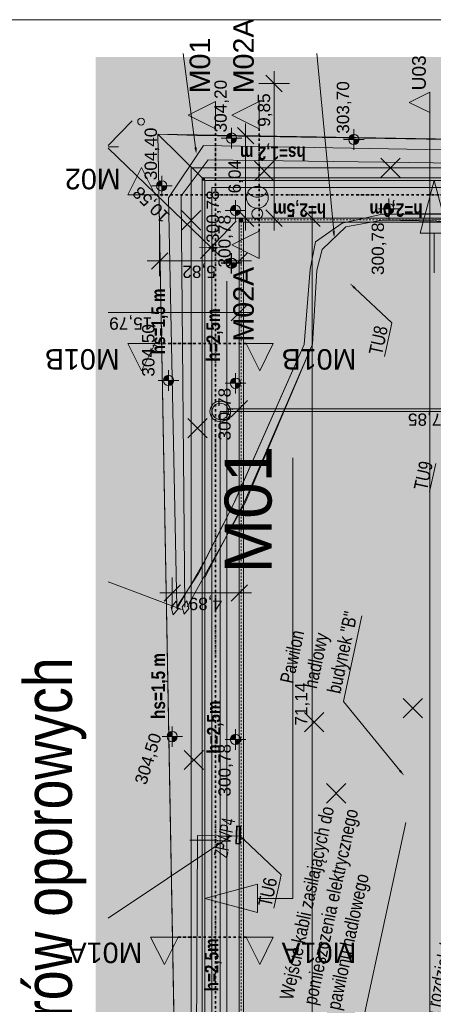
# Model space of a CAD drawing. Extents: x 250 to 10950, y 49 to 2920.
# Tile 19 of 23: x 9902 to 10332, y 1894 to 2920. Entities that reach past the tile are written whole.
import ezdxf
from ezdxf.xclip import XClip

# ---------------------------------------------------------------- set-up
doc = ezdxf.new("R2010")
doc.units = 0
doc.header["$MEASUREMENT"] = 0
doc.header["$XCLIPFRAME"] = 0
for name, pattern in [('Kropki i Kreski', [72, 36, -18, 0, -18]), ('Przerywana', [48, 24, -24]), ('zzzxref_260316$0$DASHED', [190500, 127000, -63500]), ('zzzxref_260316$0$pzt_11-06-2015 (2)$0$j-CENTER', [2000000.0, 1250000.0, -250000, 250000, -250000])]:
    doc.linetypes.add(name, pattern=pattern)
for name, color, linetype in [('-16._--- NOWE PZT_11_0', 7, 'Continuous'), ('-16._--- NOWE PZT_11_01FORMA - PZT - Inne obiekty', 7, 'Continuous'), ('-16._--- NOWE PZT_11_FORMA - Arch 01 - PZT 0 ZAKRES OPRACOWANIA', 7, 'Continuous'), ('-16._--- NOWE PZT_11_FORMA - Arch 01 - PZT 1 Strefy', 7, 'Continuous'), ('-16._--- NOWE PZT_11_FORMA - Arch 01 - PZT 2 Budynki', 7, 'Continuous'), ('-16._--- NOWE PZT_11_FORMA - Arch 01 - PZT 2 Inne obiekty', 7, 'Continuous'), ('-16._--- NOWE PZT_11_FORMA - Arch 01 - PZT-3 Ukształtowanie terenu', 7, 'Continuous'), ('-16._--- NOWE PZT_11_FORMA - Arch 01 - PZT-3 Zagospodarowanie', 7, 'Continuous'), ('-16._--- NOWE PZT_11_FORMA - Arch 01 - PZT-5 Opisy ogólne', 7, 'Continuous'), ('-16._--- NOWE PZT_11_FORMA - Arch 01 - PZT-5 Opisy ogólne - Opisy szczegółowe', 7, 'Continuous'), ('-16._--- NOWE PZT_11_FORMA - Arch 01 - PZT-6 Uzbrojenie - Oświeltlenia', 7, 'Continuous'), ('-16._--- NOWE PZT_11_SEL_atrybut_bloku1', 7, 'Continuous'), ('-16._--- NOWE PZT_11_SEL_do_likwidacji', 7, 'Continuous'), ('-16._--- NOWE PZT_11_SEL_mufy_kablowe', 7, 'Continuous'), ('-16._--- NOWE PZT_11_SEL_opis_odnosnik', 7, 'Continuous'), ('-16._--- NOWE PZT_11_SEL_sieci_kable_nN', 7, 'Continuous'), ('-16._--- NOWE PZT_11_SEL_sieci_kable_SN', 7, 'Continuous'), ('-16._--- NOWE PZT_11_SEL_zlacze_nN', 7, 'Continuous'), ('-16._--- NOWE PZT_11_zzzxref_260316$0$_Tt_DO_LIKWIDACJI', 7, 'Continuous'), ('-16._--- NOWE PZT_11_zzzxref_260316$0$_TT_KAN_D_II etap', 7, 'Continuous'), ('-16._--- NOWE PZT_11_zzzxref_260316$0$_TT_WODA_PRZYLACZE_II etap', 7, 'Continuous'), ('-2._Model schemat_10_0', 7, 'Continuous'), ('-2._Model schemat_10_01FORMA - PZT - Inne obiekty', 7, 'Continuous'), ('-2._Model schemat_10_09FORMA  - nawierzchnie MODEL', 7, 'Continuous'), ('-2._Model schemat_10_FORMA - Arch 01 - PZT-3 Ukształtowanie terenu', 7, 'Continuous'), ('-4._PZT_12_01FORMA - PZT - Znaczniki ukryta', 7, 'Continuous'), ('FORMA - Arch 01 - 820-G Rysunki Obrazki', 7, 'Continuous')]:
    doc.layers.add(name, color=color, linetype=linetype)
doc.styles.add('STYL_AUTOMATYCZNY_10', font='arial.ttf')
doc.styles.add('STYL_AUTOMATYCZNY_12', font='arial.ttf', dxfattribs={"width": 0.8})
doc.styles.add('STYL_AUTOMATYCZNY_2', font='arial.ttf')
doc.styles.add('STYL_AUTOMATYCZNY_7', font='arial.ttf', dxfattribs={"width": 0.8})
doc.styles.add('STYL_AUTOMATYCZNY_9', font='arial.ttf', dxfattribs={"width": 0.6})
doc.linetypes.add('likwidacja1', pattern='A,0,[3,U09 PZT - mury oporowe - widoki1.Shx,S=20000,R=0,X=0,Y=0],-20000,0', length=20000)
doc.linetypes.add('SEL_eN', pattern='A,0,[2,U09 PZT - mury oporowe - widoki1.Shx,S=793.650794,R=0,X=0,Y=0],-100000,0', length=100000)
doc.linetypes.add('SEL_eNN', pattern='A,0,[7,U09 PZT - mury oporowe - widoki1.Shx,S=793.650794,R=0,X=0,Y=0],-100000,0', length=100000)
doc.linetypes.add('SEL_knN', pattern='A,0,[6,U09 PZT - mury oporowe - widoki1.Shx,S=793.650794,R=0,X=0,Y=0],-100000,0', length=100000)
doc.linetypes.add('SEL_SN', pattern='A,0,[4,U09 PZT - mury oporowe - widoki1.Shx,S=793.650794,R=0,X=0,Y=0],-100000,0', length=100000)

# ---------------------------------------------------------------- blocks, each defined once
blk = doc.blocks.new('Rysunek_1_11', base_point=(-3505022.7, 4142748.1))
at = {"layer": '-16._--- NOWE PZT_11_FORMA - Arch 01 - PZT 1 Strefy', "linetype": 'Continuous', "lineweight": 0, "true_color": 0x577933}
blk.add_hatch(color=77, dxfattribs=at).paths.add_polyline_path([(10046, 2800.7), (10065, 1743.9), (10067.8, 1592.7), (10138.2, 1590.5), (10135.8, 1505.1), (10069.4, 1506.9), (10070.1, 1463.9), (10303, 1404.5), (10923.4, 1404.5), (10923.4, 1513), (10222.6, 1513), (10222.6, 1671.9), (10102, 1671.9), (10102, 2745.3), (10923.4, 2745.3), (10923.4, 2786)])
at = {"layer": '-16._--- NOWE PZT_11_FORMA - Arch 01 - PZT 1 Strefy', "linetype": 'Continuous', "lineweight": 0, "true_color": 0x606060}
blk.add_hatch(color=251, dxfattribs=at).paths.add_polyline_path([(10102, 1671.9), (10222.6, 1671.9), (10222.6, 1513), (10923.4, 1513), (10923.4, 1541.5), (10251, 1541.5), (10251, 1700.3), (10130.5, 1700.3), (10130.5, 2602.6), (10130.5, 2627.9), (10130.5, 2713.3), (10248, 2713.3), (10527, 2713.3), (10527, 2745.3), (10218.1, 2745.3), (10102, 2745.3)])
at = {"layer": '-16._--- NOWE PZT_11_FORMA - Arch 01 - PZT 1 Strefy', "linetype": 'Continuous', "lineweight": 0, "true_color": 0xf0e6d9}
blk.add_hatch(color=254, dxfattribs=at).paths.add_polyline_path([(10130.5, 2713.3), (10130.5, 1700.3), (10251, 1700.3), (10251, 1541.5), (10923.4, 1541.5), (10923.4, 1898.9), (10527, 1898.9), (10527, 2627.9), (10386.8, 2627.9), (10386.8, 2713.3)])
at = {"layer": '-16._--- NOWE PZT_11_FORMA - Arch 01 - PZT 2 Budynki', "linetype": 'Continuous', "lineweight": 0, "true_color": 0x000000}
for points in [[(10208.9, 2732.2), (10216, 2719.9), (10223.1, 2732.2)], [(10236.9, 2732.2), (10244, 2719.9), (10251.2, 2732.2)], [(10264.7, 2732.2), (10271.8, 2719.9), (10278.9, 2732.2)], [(10294.4, 2732.2), (10301.6, 2719.9), (10308.7, 2732.2)], [(10134.8, 2709), (10134.8, 2713.3), (10130.5, 2713.3)], [(10134.8, 2709), (10130.5, 2713.3), (10130.5, 2709)], [(10134.8, 1704.6), (10134.8, 2709), (10130.5, 2709), (10130.5, 1704.6)], [(10134.8, 2709), (10246.6, 2709), (10246.6, 2713.3), (10134.8, 2713.3)], [(10246.6, 2709), (10527, 2709), (10527, 2713.3), (10246.6, 2713.3)], [(10112.7, 2647.7), (10125, 2654.9), (10112.7, 2662)], [(10112.7, 2392.4), (10125, 2399.6), (10112.7, 2406.7)], [(10112.7, 2221.9), (10125, 2229.1), (10112.7, 2236.2)]]:
    blk.add_hatch(color=18, dxfattribs=at).paths.add_polyline_path(points)
at = {"layer": '-16._--- NOWE PZT_11_FORMA - Arch 01 - PZT 2 Inne obiekty', "linetype": 'Continuous', "lineweight": 18}
for points in [[(10094.9, 2752.4), (10094.9, 2755.2), (10092.1, 2755.2)], [(10092.1, 2752.4), (10094.9, 2752.4), (10092.1, 2755.2)], [(10092.1, 2752.4), (10092.1, 1664.7), (10094.9, 1664.7), (10094.9, 2752.4)], [(10094.9, 2752.4), (10548.2, 2752.4), (10548.2, 2755.2), (10094.9, 2755.2)]]:
    blk.add_hatch(color=211, dxfattribs=at).paths.add_polyline_path(points)
at = {"layer": '-16._--- NOWE PZT_11_FORMA - Arch 01 - PZT-3 Ukształtowanie terenu', "linetype": 'Continuous', "lineweight": 18}
for points in [[(10122.5, 2796.7), (10122.5, 2802), (10120.4, 2801.6), (10118.7, 2800.5), (10117.5, 2798.7), (10117.1, 2796.7)], [(10249.8, 2795.3), (10249.8, 2800.7), (10247.7, 2800.2), (10246, 2799.1), (10244.8, 2797.4), (10244.4, 2795.3)], [(10122.5, 2796.7), (10122.5, 2791.4), (10124.5, 2791.8), (10126.2, 2792.9), (10127.4, 2794.7), (10127.8, 2796.7)], [(10249.8, 2795.3), (10249.8, 2790), (10251.8, 2790.4), (10253.6, 2791.5), (10254.7, 2793.3), (10255.1, 2795.3)], [(10049.9, 2746.9), (10049.9, 2752.2), (10047.9, 2751.8), (10046.2, 2750.6), (10045, 2748.9), (10044.6, 2746.9)], [(10049.9, 2746.9), (10049.9, 2741.5), (10052, 2741.9), (10053.7, 2743.1), (10054.9, 2744.8), (10055.3, 2746.9)], [(10286.1, 2723), (10286.1, 2728.3), (10284.1, 2727.9), (10282.3, 2726.8), (10281.2, 2725), (10280.8, 2723)], [(10126.6, 2721.4), (10126.6, 2726.7), (10124.5, 2726.3), (10122.8, 2725.2), (10121.6, 2723.4), (10121.2, 2721.4)], [(10126.6, 2721.4), (10126.6, 2716), (10128.6, 2716.5), (10130.3, 2717.6), (10131.5, 2719.3), (10131.9, 2721.4)], [(10286.1, 2723), (10286.1, 2717.6), (10288.2, 2718), (10289.9, 2719.2), (10291, 2720.9), (10291.5, 2723)], [(10057, 2544.3), (10057, 2549.6), (10055, 2549.2), (10053.2, 2548.1), (10052.1, 2546.3), (10051.7, 2544.3)], [(10057, 2544.3), (10057, 2538.9), (10059, 2539.3), (10060.8, 2540.5), (10061.9, 2542.2), (10062.3, 2544.3)], [(10126.6, 2541.3), (10126.6, 2546.7), (10124.5, 2546.3), (10122.8, 2545.1), (10121.6, 2543.4), (10121.2, 2541.3)], [(10126.6, 2541.3), (10126.6, 2536), (10128.6, 2536.4), (10130.3, 2537.6), (10131.5, 2539.3), (10131.9, 2541.3)], [(10060.8, 2173.3), (10060.8, 2178.7), (10058.8, 2178.3), (10057.1, 2177.1), (10055.9, 2175.4), (10055.5, 2173.3)], [(10126.6, 2170.4), (10126.6, 2175.7), (10124.5, 2175.3), (10122.8, 2174.2), (10121.6, 2172.4), (10121.2, 2170.4)], [(10060.8, 2173.3), (10060.8, 2168), (10062.9, 2168.4), (10064.6, 2169.6), (10065.8, 2171.3), (10066.2, 2173.3)], [(10126.6, 2170.4), (10126.6, 2165.1), (10128.6, 2165.5), (10130.3, 2166.6), (10131.5, 2168.4), (10131.9, 2170.4)]]:
    blk.add_hatch(color=226, dxfattribs=at).paths.add_polyline_path(points)
at = {"layer": '-16._--- NOWE PZT_11_FORMA - Arch 01 - PZT-6 Uzbrojenie - Oświeltlenia', "linetype": 'Continuous', "lineweight": 0, "true_color": 0x000000}
blk.add_hatch(color=18, dxfattribs=at).paths.add_polyline_path([(10159.2, 2740.7, 0.57735), (10139.5, 2740.7, 0.57735)])
at = {"layer": '-16._--- NOWE PZT_11_SEL_mufy_kablowe', "linetype": 'Continuous', "lineweight": 18, "ltscale": 0.07119}
for points in [[(10066.9, 2306.5), (10064.9, 2314.2), (10059.9, 2307.9), (10061.9, 2300.2)], [(10078.1, 2306.9), (10076.1, 2314.6), (10071.1, 2308.4), (10073.1, 2300.7)]]:
    blk.add_hatch(color=12, dxfattribs=at).paths.add_polyline_path(points)
at = {"layer": '-16._--- NOWE PZT_11_SEL_opis_odnosnik', "linetype": 'Continuous', "lineweight": 0, "ltscale": 0.07119, "true_color": 0x000000}
for points in [[(10086.2, 2787.1), (10083.9, 2786.8), (10086, 2779.9)], [(10230, 2699.9), (10227.6, 2699.6), (10229.4, 2692.7)], [(10250, 2639.6), (10251.6, 2641.3), (10245.7, 2645.3)], [(10250, 2639.6), (10251.6, 2641.3), (10245.7, 2645.3)], [(10065.7, 2308.7), (10064.9, 2306.5), (10072, 2305.1)], [(10298.5, 2138.8), (10296.7, 2137.3), (10302.1, 2132.5)], [(10298.5, 2138.8), (10296.7, 2137.3), (10302.1, 2132.5)], [(10117, 2067.9), (10118.3, 2066), (10123.6, 2070.9)], [(10134.9, 2064.9), (10136.5, 2066.6), (10130.5, 2070.6)], [(10134.9, 2064.9), (10136.5, 2066.6), (10130.5, 2070.6)]]:
    blk.add_hatch(color=18, dxfattribs=at).paths.add_polyline_path(points)
at = {"layer": '-16._--- NOWE PZT_11_SEL_zlacze_nN', "linetype": 'Continuous', "lineweight": 18, "ltscale": 0.07119}
blk.add_hatch(color=1, dxfattribs=at).paths.add_polyline_path([(10131.6, 2061.3), (10132.3, 2080.1), (10127.8, 2080.3), (10127, 2061.5)])
at = {"layer": '-16._--- NOWE PZT_11_zzzxref_260316$0$_Tt_DO_LIKWIDACJI', "linetype": 'Continuous', "lineweight": 0, "true_color": 0x000000}
blk.add_hatch(color=18, dxfattribs=at).paths.add_polyline_path([(10328.8, 2844.6), (10307.4, 2833.9), (10328.8, 2823.2)])
at = {"layer": '-16._--- NOWE PZT_11_0', "color": 45, "linetype": 'Continuous', "lineweight": 18, "ltscale": 0.07119}
for p, q in [((10175.3, 2845), (10158.2, 2862.1)), ((10145.6, 2790.7), (10128.6, 2807.8)), ((10004.9, 2787.7), (9994, 2787.5)), ((10128.6, 2721.8), (10145.6, 2704.7)), ((10158.2, 2721.8), (10175.3, 2704.7)), ((10214.8, 2704.7), (10197.7, 2721.8)), ((10056.2, 2677.3), (10039.1, 2660.2)), ((10089.2, 2682.7), (10113.4, 2683.1)), ((10122, 2660.2), (10139.1, 2677.3)), ((10122, 2606.3), (10139.1, 2623.4)), ((10139.1, 2523.3), (10122, 2506.2)), ((10069.5, 2331.4), (10052.4, 2314.3)), ((10122, 2314.3), (10139.1, 2331.4))]:
    blk.add_line(p, q, dxfattribs=at)
at = {"layer": '-16._--- NOWE PZT_11_0', "color": 85, "linetype": 'Continuous', "lineweight": 18, "ltscale": 0.07119}
for p, q in [((10166.8, 2853.6), (10166.8, 2866.4)), ((10182.8, 2853.6), (10150.8, 2853.6)), ((10166.8, 2713.3), (10166.8, 2853.6)), ((9994, 2788.8), (10019, 2814.7)), ((10137.1, 2799.2), (10137.1, 2812)), ((10153.1, 2799.2), (10121.1, 2799.2)), ((10137.1, 2713.3), (10137.1, 2799.2)), ((9994, 2786.3), (10101.3, 2682.9)), ((10206.3, 2713.3), (10206.3, 2726.1)), ((10090.2, 2671.4), (10127.5, 2710.2)), ((10153.1, 2713.3), (10121.1, 2713.3)), ((10130.5, 2709), (10130.5, 2498.8)), ((10130.5, 2709), (10130.5, 2652.7)), ((10523, 2713.3), (10134.8, 2713.3)), ((10137.1, 2700.4), (10137.1, 2713.3)), ((10182.8, 2713.3), (10150.8, 2713.3)), ((10166.8, 2700.4), (10166.8, 2713.3)), ((10522.8, 2713.3), (10190.2, 2713.3)), ((10206.3, 1700.3), (10206.3, 2713.3)), ((10047.6, 2704.7), (10047.6, 2652.7)), ((10101.3, 2682.9), (10110.5, 2674)), ((10047.6, 2668.7), (10034.8, 2668.7)), ((10130.5, 2668.7), (10047.6, 2668.7)), ((10143.3, 2668.7), (10130.5, 2668.7)), ((10130.5, 2630.9), (10130.5, 2598.8)), ((10130.5, 2614.9), (9994, 2614.9)), ((10143.3, 2614.9), (10130.5, 2614.9)), ((10130.5, 2514.8), (10117.7, 2514.8)), ((10527, 2514.8), (10130.5, 2514.8)), ((10060.9, 2338.9), (10060.9, 2306.9)), ((10130.5, 2338.9), (10130.5, 2306.9)), ((10060.9, 2322.9), (10048.1, 2322.9)), ((10130.5, 2322.9), (10060.9, 2322.9)), ((10143.3, 2322.9), (10130.5, 2322.9))]:
    blk.add_line(p, q, dxfattribs=at)
at = {"layer": '-16._--- NOWE PZT_11_01FORMA - PZT - Inne obiekty', "color": 221, "linetype": 'likwidacja1', "lineweight": 18, "ltscale": 0.07119}
for p, q in [((10210, 2688.7), (10237.5, 2708.2)), ((10237.5, 2708.2), (10279.1, 2717.3)), ((10241.5, 2704.2), (10279.1, 2711.2)), ((10279.1, 2717.3), (10456.3, 2715.8)), ((10279.1, 2711.2), (10458.8, 2708)), ((10216.8, 2680.6), (10241.5, 2704.2)), ((10204.2, 2660.1), (10210, 2688.7)), ((10211.1, 2659), (10216.8, 2680.6)), ((10198, 2581.7), (10204.2, 2660.1)), ((10206.7, 2581.9), (10211.1, 2659)), ((10125.7, 2417.6), (10198, 2581.7)), ((10136.1, 2417.7), (10206.7, 2581.9)), ((10088.2, 2343.3), (10125.7, 2417.6)), ((10094.9, 2338.9), (10136.1, 2417.7)), ((10065.6, 2308.5), (10088.2, 2343.3))]:
    blk.add_line(p, q, dxfattribs=at)
at = {"layer": '-16._--- NOWE PZT_11_FORMA - Arch 01 - PZT 0 ZAKRES OPRACOWANIA', "color": 233, "linetype": 'zzzxref_260316$0$DASHED', "lineweight": 18, "ltscale": 0.07119}
for p, q in [((10923.4, 2785.9), (10046, 2800.7)), ((10046, 2800.7), (10065, 1743.9))]:
    blk.add_line(p, q, dxfattribs=at)
at = {"layer": '-16._--- NOWE PZT_11_FORMA - Arch 01 - PZT 2 Budynki', "color": 244, "linetype": 'Continuous', "lineweight": 18, "ltscale": 0.07119, "flags": 128}
for points in [[(10130.5, 2713.3), (10134.8, 2713.3)], [(10130.5, 2713.3), (10130.5, 1704.6)], [(10246.6, 2713.3), (10134.8, 2713.3)], [(10134.8, 1704.6), (10134.8, 2709)], [(10134.8, 2709), (10246.6, 2709)], [(10527, 2713.3), (10246.6, 2713.3)], [(10246.6, 2709), (10382.5, 2709)]]:
    blk.add_lwpolyline(points, dxfattribs=at)
at = {"layer": '-16._--- NOWE PZT_11_FORMA - Arch 01 - PZT 2 Inne obiekty', "color": 211, "linetype": 'Continuous', "lineweight": 18, "ltscale": 0.07119, "flags": 128}
for points in [[(10092.1, 2755.2), (10094.9, 2755.2)], [(10092.1, 2755.2), (10092.1, 1661.9)], [(10548.2, 2755.2), (10094.9, 2755.2)], [(10094.9, 1664.7), (10094.9, 2752.4)], [(10094.9, 2752.4), (10548.2, 2752.4)]]:
    blk.add_lwpolyline(points, dxfattribs=at)
at = {"layer": '-16._--- NOWE PZT_11_FORMA - Arch 01 - PZT-3 Ukształtowanie terenu', "color": 226, "linetype": 'Continuous', "lineweight": 18, "ltscale": 0.07119}
for p, q in [((10122.5, 2786), (10122.5, 2807.4)), ((10249.8, 2784.6), (10249.8, 2806)), ((10133.1, 2796.7), (10111.8, 2796.7)), ((10260.5, 2795.3), (10239.1, 2795.3)), ((10049.9, 2736.2), (10049.9, 2757.5)), ((10060.6, 2746.9), (10039.3, 2746.9)), ((10126.6, 2710.7), (10126.6, 2732.1)), ((10286.1, 2712.3), (10286.1, 2733.7)), ((10137.3, 2721.4), (10115.9, 2721.4)), ((10296.8, 2723), (10275.4, 2723)), ((10057, 2533.6), (10057, 2555)), ((10067.7, 2544.3), (10046.3, 2544.3)), ((10126.6, 2530.7), (10126.6, 2552)), ((10137.3, 2541.3), (10115.9, 2541.3)), ((10060.8, 2162.7), (10060.8, 2184)), ((10126.6, 2159.7), (10126.6, 2181.1)), ((10071.5, 2173.3), (10050.2, 2173.3)), ((10137.3, 2170.4), (10115.9, 2170.4))]:
    blk.add_line(p, q, dxfattribs=at)
for centre in [(10122.5, 2796.7), (10249.8, 2795.3), (10049.9, 2746.9), (10286.1, 2723), (10126.6, 2721.4), (10057, 2544.3), (10126.6, 2541.3), (10060.8, 2173.3), (10126.6, 2170.4)]:
    blk.add_circle(centre, 5.34, dxfattribs=at)
at = {"layer": '-16._--- NOWE PZT_11_FORMA - Arch 01 - PZT-3 Zagospodarowanie', "color": 247, "linetype": 'SEL_eN', "lineweight": 18, "ltscale": 0.07119}
for p, q in [((10146.3, 2752.3), (10166.5, 2772.5)), ((10146.3, 2772.5), (10166.5, 2752.3)), ((10277.8, 2755.6), (10298, 2775.7)), ((10277.8, 2775.7), (10298, 2755.6)), ((10070.4, 2700.9), (10090.5, 2721.1)), ((10070.4, 2721.1), (10090.5, 2700.9)), ((10077.1, 2484.4), (10097.3, 2504.5)), ((10077.1, 2504.5), (10097.3, 2484.4)), ((10301.1, 2192.9), (10321.2, 2213)), ((10301.1, 2213), (10321.2, 2192.9)), ((10198.5, 2178.2), (10218.6, 2198.3)), ((10198.5, 2198.3), (10218.6, 2178.2)), ((10073.4, 2138.9), (10093.5, 2159)), ((10073.4, 2159), (10093.5, 2138.9)), ((10221.3, 2104.1), (10241.4, 2124.3)), ((10221.3, 2124.3), (10241.4, 2104.1))]:
    blk.add_line(p, q, dxfattribs=at)
at = {"layer": '-16._--- NOWE PZT_11_FORMA - Arch 01 - PZT-3 Zagospodarowanie', "color": 244, "linetype": 'Continuous', "lineweight": 18, "ltscale": 0.07119}
for p, q in [((10102, 1671.9), (10102, 2745.3)), ((10102, 2745.3), (10527, 2745.3)), ((10107.3, 2065.4), (10079.2, 2065.4))]:
    blk.add_line(p, q, dxfattribs=at)
at = {"layer": '-16._--- NOWE PZT_11_FORMA - Arch 01 - PZT-3 Zagospodarowanie', "color": 203, "linetype": 'zzzxref_260316$0$pzt_11-06-2015 (2)$0$j-CENTER', "lineweight": 18, "ltscale": 0.07119}
blk.add_line((10117.5, 1686.1), (10117.5, 2647.5), dxfattribs=at)
at = {"layer": '-16._--- NOWE PZT_11_FORMA - Arch 01 - PZT-3 Zagospodarowanie', "color": 245, "linetype": 'SEL_eNN', "lineweight": 18, "ltscale": 0.07119, "flags": 128}
blk.add_lwpolyline([(10923.4, 1493.1), (10202.3, 1493.1), (10202.3, 1647.4), (10080.4, 1647.4), (10080.4, 2765.7), (10739.7, 2765.7)], dxfattribs=at)
at = {"layer": '-16._--- NOWE PZT_11_FORMA - Arch 01 - PZT-6 Uzbrojenie - Oświeltlenia', "color": 7, "linetype": 'Continuous', "lineweight": 18, "ltscale": 0.07119}
for centre, radius in [((10149.3, 2735), 11.4), ((10149.3, 2717.9), 5.7)]:
    blk.add_circle(centre, radius, dxfattribs=at)
blk.add_arc((10149.3, 2746.4), 11.4, 210, 330, dxfattribs=at)
at = {"layer": '-16._--- NOWE PZT_11_SEL_do_likwidacji', "color": 1, "linetype": 'likwidacja1', "lineweight": 18, "ltscale": 0.07119, "flags": 128}
for points in [[(10867.5, 2725.8), (10279.1, 2717.3), (10237.5, 2708.2), (10210, 2688.7), (10204.2, 2660.1), (10198, 2581.7), (10124.2, 2414.6), (10094.9, 2356.6), (10066, 2306.9)], [(10872.1, 2715), (10279.1, 2711.2), (10241.5, 2704.2), (10216.8, 2680.6), (10211.1, 2659), (10206.7, 2581.9), (10137, 2417.4), (10076.2, 2308.3)]]:
    blk.add_lwpolyline(points, dxfattribs=at)
at = {"layer": '-16._--- NOWE PZT_11_SEL_do_likwidacji', "color": 1, "linetype": 'likwidacja1', "lineweight": 18, "ltscale": 0.07119}
blk.add_circle((10028.5, 2813.8), 3.56, dxfattribs=at)
at = {"layer": '-16._--- NOWE PZT_11_SEL_mufy_kablowe', "color": 12, "linetype": 'Continuous', "lineweight": 18, "ltscale": 0.07119}
for p, q in [((10059.9, 2307.9), (10064.9, 2314.2)), ((10061.9, 2300.2), (10059.9, 2307.9)), ((10064.9, 2314.2), (10066.9, 2306.5)), ((10071.1, 2308.4), (10076.1, 2314.6)), ((10073.1, 2300.7), (10071.1, 2308.4)), ((10076.1, 2314.6), (10078.1, 2306.9)), ((10066.9, 2306.5), (10061.9, 2300.2)), ((10078.1, 2306.9), (10073.1, 2300.7))]:
    blk.add_line(p, q, dxfattribs=at)
at = {"layer": '-16._--- NOWE PZT_11_SEL_opis_odnosnik', "color": 7, "linetype": 'Continuous', "lineweight": 18, "ltscale": 0.07119}
for p, q in [((10085, 2786.9), (10072.3, 2884.9)), ((10228.8, 2699.8), (10211.4, 2884.9)), ((10250.8, 2640.5), (10289.2, 2604.2)), ((10250.8, 2640.5), (10289.2, 2604.2)), ((10281.7, 2569.3), (10288.1, 2598.9)), ((10289.2, 2604.2), (10288.2, 2599.2)), ((10328.5, 2428.3), (10334.9, 2457.9)), ((10065.3, 2307.6), (9994, 2334.5)), ((10240, 2215), (10258.1, 2299)), ((10238.9, 2210), (10240, 2215)), ((10297.6, 2138), (10238.9, 2210)), ((10297.6, 2138), (10238.9, 2210)), ((10260.1, 1881), (10303.7, 2083.7)), ((10117.7, 2066.9), (9994, 1984.3)), ((10135.7, 2065.7), (10174.1, 2029.5)), ((10135.7, 2065.7), (10174.1, 2029.5)), ((10166.6, 1994.6), (10173, 2024.1)), ((10174.1, 2029.5), (10173, 2024.5))]:
    blk.add_line(p, q, dxfattribs=at)
at = {"layer": '-16._--- NOWE PZT_11_SEL_sieci_kable_nN', "color": 1, "linetype": 'SEL_eN', "lineweight": 18, "ltscale": 0.07119, "flags": 128}
blk.add_lwpolyline([(10140.1, 1514.6), (10142.8, 1651.6), (10085.2, 1649.7), (10087, 2070.4), (10131.5, 2069.7)], dxfattribs=at)
at = {"layer": '-16._--- NOWE PZT_11_SEL_sieci_kable_SN', "color": 1, "linetype": 'SEL_SN', "lineweight": 18, "ltscale": 0.07119, "flags": 128}
for points in [[(10065.6, 2308.5), (10057.1, 2734.6), (10093.4, 2788.9), (10728, 2777.6), (10870.7, 2727.2)], [(10074.1, 2308.2), (10070.3, 2736.6), (10098.3, 2774), (10722.3, 2765.7), (10871.7, 2716.5)]]:
    blk.add_lwpolyline(points, dxfattribs=at)
at = {"layer": '-16._--- NOWE PZT_11_SEL_zlacze_nN', "color": 1, "linetype": 'SEL_eN', "lineweight": 18, "ltscale": 0.07119, "flags": 128}
for points in [[(10132.3, 2080.1), (10131.6, 2061.3), (10127, 2061.5), (10127.8, 2080.3)], [(10131.6, 2079.4), (10130.9, 2062.1), (10127.8, 2062.2), (10128.4, 2079.6)]]:
    blk.add_lwpolyline(points, close=True, dxfattribs=at)
at = {"layer": '-16._--- NOWE PZT_11_zzzxref_260316$0$_Tt_DO_LIKWIDACJI', "color": 246, "linetype": 'SEL_knN', "lineweight": 18, "ltscale": 0.07119}
blk.add_line((10328.8, 1404.5), (10328.8, 2823.2), dxfattribs=at)
at = {"layer": '-16._--- NOWE PZT_11_zzzxref_260316$0$_Tt_DO_LIKWIDACJI', "color": 242, "linetype": 'Continuous', "lineweight": 18, "ltscale": 0.07119, "flags": 128}
blk.add_lwpolyline([(10328.8, 2844.6), (10328.8, 2823.2), (10307.4, 2833.9)], close=True, dxfattribs=at)
at = {"layer": '-16._--- NOWE PZT_11_zzzxref_260316$0$_TT_KAN_D_II etap', "color": 116, "linetype": 'Continuous', "lineweight": 18, "ltscale": 0.07119}
blk.add_line((10110.8, 1767.8), (10110.8, 2512), dxfattribs=at)
at = {"layer": '-16._--- NOWE PZT_11_zzzxref_260316$0$_TT_KAN_D_II etap', "color": 116, "linetype": 'Continuous', "lineweight": 18, "ltscale": 0.07119, "flags": 128}
blk.add_lwpolyline([(10110.8, 2512), (10130.5, 2512)], dxfattribs=at)
at = {"layer": '-16._--- NOWE PZT_11_zzzxref_260316$0$_TT_KAN_D_II etap', "color": 116, "linetype": 'zzzxref_260316$0$DASHED', "lineweight": 18, "ltscale": 0.07119, "flags": 128}
blk.add_lwpolyline([(10130.5, 2512), (10527, 2512)], dxfattribs=at)
at = {"layer": '-16._--- NOWE PZT_11_zzzxref_260316$0$_TT_KAN_D_II etap', "color": 116, "linetype": 'Continuous', "lineweight": 18, "ltscale": 0.07119}
for radius in [10.7, 8.54]:
    blk.add_circle((10110.8, 2512), radius, dxfattribs=at)
at = {"layer": '-16._--- NOWE PZT_11_0', "color": 6, "linetype": 'Continuous', "lineweight": 18, "char_height": 12.814, "attachment_point": 7, "style": 'STYL_AUTOMATYCZNY_10'}
for s, insert, width, rotation in [('\\A1;{\\pql;\\fArial|b0|i0|c238|p0;\\W1.000000;9,85}', (10165, 2808.4), 34.204, 90), ('\\A1;{\\pql;\\fArial|b0|i0|c238|p0;\\W1.000000;6,04}', (10134.5, 2739.1), 34.204, 90), ('\\A1;{\\pql;\\fArial|b0|i0|c238|p0;\\W1.000000;10,58}', (10061.1, 2718.1), 43.977, 136.0659), ('\\A1;{\\pql;\\fArial|b0|i0|c238|p0;\\W1.000000;5,82}', (10106.2, 2666.2), 34.204, 180), ('\\A1;{\\pql;\\fArial|b0|i0|c238|p0;\\W1.000000;15,79}', (10040.1, 2612.3), 43.977, 180), ('\\A1;{\\pql;\\fArial|b0|i0|c238|p0;\\W1.000000;27,85}', (10350.8, 2512.2), 43.977, 180), ('\\A1;{\\pql;\\fArial|b0|i0|c238|p0;\\W1.000000;4,89}', (10112.8, 2320.3), 34.204, 180), ('\\A1;{\\pql;\\fArial|b0|i0|c238|p0;\\W1.000000;71,14}', (10203.7, 2184.8), 43.977, 90)]:
    blk.add_mtext(s, dxfattribs=dict(at, insert=insert, width=width, rotation=rotation))
at = {"layer": '-16._--- NOWE PZT_11_FORMA - Arch 01 - PZT-5 Opisy ogólne', "color": 242, "linetype": 'Continuous', "lineweight": 18, "insert": (10324.8, 2846.4), "char_height": 14.238, "attachment_point": 7, "rotation": 90, "style": 'STYL_AUTOMATYCZNY_2'}
blk.add_mtext('\\A1;{\\pql;\\pt0;\\fArial|b0|i0|c238|p0;\\W1.000000;U03}', dxfattribs=at)
at = {"layer": '-16._--- NOWE PZT_11_FORMA - Arch 01 - PZT-5 Opisy ogólne - Opisy szczegółowe', "color": 98, "linetype": 'Continuous', "lineweight": 18, "char_height": 14.238, "attachment_point": 7, "style": 'STYL_AUTOMATYCZNY_12'}
for s, insert, rotation in [('\\A1;{\\pql;\\fArial|b1|i0|c238|p0;\\W0.800000;hs=1,\\fArial|b1|i0|c238|p0;\\W0.800000;2\\fArial|b1|i0|c238|p0;\\W0.800000; m}', (10199.8, 2791.2), 180), ('\\A1;{\\pql;\\fArial|b1|i0|c238|p0;\\W0.800000;hs=\\fArial|b1|i0|c238|p0;\\W0.800000;1\\fArial|b1|i0|c238|p0;\\W0.800000;,\\fArial|b1|i0|c238|p0;\\W0.800000;5\\fArial|b1|i0|c238|p0;\\W0.800000; m}', (10056.6, 2571.5), 90), ('\\A1;{\\pql;\\fArial|b1|i0|c238|p0;\\W0.800000;hs=\\fArial|b1|i0|c238|p0;\\W0.800000;1\\fArial|b1|i0|c238|p0;\\W0.800000;,\\fArial|b1|i0|c238|p0;\\W0.800000;5\\fArial|b1|i0|c238|p0;\\W0.800000; m}', (10056.6, 2191.7), 90)]:
    blk.add_mtext(s, dxfattribs=dict(at, insert=insert, rotation=rotation))
at = {"layer": '-16._--- NOWE PZT_11_FORMA - Arch 01 - PZT-5 Opisy ogólne - Opisy szczegółowe', "color": 242, "linetype": 'Continuous', "lineweight": 18, "char_height": 14.238, "attachment_point": 7, "style": 'STYL_AUTOMATYCZNY_12'}
for s, insert, rotation in [('\\A1;{\\pql;\\fArial|b1|i0|c238|p0;\\W0.800000;h=\\fArial|b1|i0|c238|p0;\\W0.800000;2\\fArial|b1|i0|c238|p0;\\W0.800000;,5m}', (10221, 2732.1), 180), ('\\A1;{\\pql;\\fArial|b1|i0|c238|p0;\\W0.800000;h=\\fArial|b1|i0|c238|p0;\\W0.800000;2\\fArial|b1|i0|c238|p0;\\W0.800000;,0m}', (10321.3, 2732.1), 180), ('\\A1;{\\pql;\\fArial|b1|i0|c238|p0;\\W0.800000;h=\\fArial|b1|i0|c238|p0;\\W0.800000;2\\fArial|b1|i0|c238|p0;\\W0.800000;,5m}', (10113.8, 2563.9), 90), ('\\A1;{\\pql;\\fArial|b1|i0|c238|p0;\\W0.800000;h=\\fArial|b1|i0|c238|p0;\\W0.800000;2\\fArial|b1|i0|c238|p0;\\W0.800000;,5m}', (10114.4, 2155.6), 90), ('\\A1;{\\pql;\\fArial|b1|i0|c238|p0;\\W0.800000;h=\\fArial|b1|i0|c238|p0;\\W0.800000;2\\fArial|b1|i0|c238|p0;\\W0.800000;,5m}', (10112.1, 1907.9), 90)]:
    blk.add_mtext(s, dxfattribs=dict(at, insert=insert, rotation=rotation))
at = {"layer": '-16._--- NOWE PZT_11_SEL_atrybut_bloku1', "color": 7, "linetype": 'Continuous', "lineweight": 18, "insert": (10117.9, 2046.4), "char_height": 14.238, "attachment_point": 7, "rotation": 77.8704, "style": 'STYL_AUTOMATYCZNY_9'}
blk.add_mtext('\\A1;{\\pql;\\fArial|b0|i0|c238|p0;\\W0.600000;ZPWP4}', dxfattribs=at)
at = {"layer": '-16._--- NOWE PZT_11_SEL_opis_odnosnik', "color": 7, "linetype": 'Continuous', "lineweight": 18, "char_height": 14.238, "attachment_point": 1, "rotation": 77.8704, "style": 'STYL_AUTOMATYCZNY_7'}
for s, insert in [('\\A1;{\\pql;\\fArial|b0|i0|c238|p0;\\W0.800000;TU8}', (10265.1, 2572.9)), ('\\A1;{\\pql;\\fArial|b0|i0|c238|p0;\\W0.800000;TU9}', (10311.9, 2431.9)), ('\\A1;{\\pql;\\fArial|b0|i0|c238|p0;\\W0.800000;TU6}', (10150, 1998.2))]:
    blk.add_mtext(s, dxfattribs=dict(at, insert=insert))
for s, insert, width, line_spacing_factor in [('\\A1;{\\pql;\\fArial|b0|i0|c238|p0;\\W0.800000;Pawilon \\fArial|b0|i0|c238|p0;\\W0.800000;hadlowy \\fArial|b0|i0|c238|p0;\\W0.800000;budynek "B"}', (10172.7, 2230.8), 112.295, 1.056404), ('\\A1;{\\pql;\\pt177.975;\\fArial|b0|i0|c238|p0;\\W0.800000;Certyfikowana rozdzielnica zewnętrzna ZPWP3 aparatu \\fArial|b0|i0|c238|p0;\\W0.800000;wykonawczego układu PWP budynku B. }', (10303.6, 1791), 421.47, 1.074649), ('\\A1;{\\pql;\\fArial|b0|i0|c238|p0;\\W0.800000;Wejście kabli zasilających do \\fArial|b0|i0|c238|p0;\\W0.800000;pomieszczenia elektrycznego \\fArial|b0|i0|c238|p0;\\W0.800000;pawilonu hadlowego }', (10172.3, 1901.2), 221.229, 1.056377)]:
    blk.add_mtext(s, dxfattribs=dict(at, insert=insert, width=width, line_spacing_factor=line_spacing_factor))
at = {"layer": '-16._--- NOWE PZT_11_zzzxref_260316$0$_TT_WODA_PRZYLACZE_II etap', "color": 226, "linetype": 'Continuous', "lineweight": 18, "char_height": 12.814, "width": 53.751, "attachment_point": 7, "style": 'STYL_AUTOMATYCZNY_2'}
for s, insert, rotation in [('\\A1;{\\pql;\\fArial|b0|i0|c238|p0;\\W1.000000;304,20}', (10119.9, 2802.6), 90), ('\\A1;{\\pql;\\fArial|b0|i0|c238|p0;\\W1.000000;303,70}', (10247.2, 2801.2), 90), ('\\A1;{\\pql;\\fArial|b0|i0|c238|p0;\\W1.000000;304,40}', (10047.3, 2752.8), 90), ('\\A1;{\\pql;\\fArial|b0|i0|c238|p0;\\W1.000000;300,78}', (10124, 2661.9), 90), ('\\A1;{\\pql;\\fArial|b0|i0|c238|p0;\\W1.000000;300,78}', (10283.5, 2654.1), 90), ('\\A1;{\\pql;\\fArial|b0|i0|c238|p0;\\W1.000000;304,50}', (10044.7, 2548.2), 90), ('\\A1;{\\pql;\\fArial|b0|i0|c238|p0;\\W1.000000;300,78}', (10124, 2481.8), 90), ('\\A1;{\\pql;\\fArial|b0|i0|c238|p0;\\W1.000000;304,50}', (10035.9, 2121.5), 72.6597), ('\\A1;{\\pql;\\fArial|b0|i0|c238|p0;\\W1.000000;300,78}', (10124, 2110.9), 90)]:
    blk.add_mtext(s, dxfattribs=dict(at, insert=insert, rotation=rotation))
blk = doc.blocks.new('Linia_1', base_point=(10333.2, 2656.3))
at = {"linetype": 'Continuous', "lineweight": 0, "true_color": 0x000000}
blk.add_hatch(color=18, dxfattribs=at).paths.add_polyline_path([(10333.2, 2752.4), (10318.6, 2697.7), (10347.9, 2697.7)])
at = {"color": 7, "linetype": 'Continuous', "lineweight": 13, "ltscale": 0.1}
for p, q in [((10333.2, 2752.4), (10318.6, 2697.7)), ((10333.2, 2752.4), (10347.9, 2697.7)), ((10347.9, 2697.7), (10318.6, 2697.7)), ((10333.2, 2656.3), (10333.2, 2697.7))]:
    blk.add_line(p, q, dxfattribs=at)
blk = doc.blocks.new('Rysunek_11_10', base_point=(-3505022.7, 4142748.1))
at = {"layer": '-2._Model schemat_10_FORMA - Arch 01 - PZT-3 Ukształtowanie terenu', "linetype": 'Continuous', "lineweight": 25}
for points in [[(10122.4, 2666.4), (10122.4, 2671.7), (10120.4, 2671.3), (10118.6, 2670.1), (10117.5, 2668.4), (10117.1, 2666.4)], [(10122.4, 2666.4), (10122.4, 2661), (10124.4, 2661.4), (10126.2, 2662.6), (10127.3, 2664.3), (10127.7, 2666.4)]]:
    blk.add_hatch(color=6, dxfattribs=at).paths.add_polyline_path(points)
at = {"layer": '-2._Model schemat_10_0', "color": 7, "linetype": 'Przerywana', "lineweight": 13, "ltscale": 0.07119, "flags": 128}
blk.add_lwpolyline([(10826.3, 1543.1), (10253.2, 1543.1), (10253.2, 1702.5), (10132.4, 1702.5), (10132.4, 2711.4), (10385, 2711.4), (10385, 2625.2), (10526.8, 2625.2), (10526.8, 1898.9), (10826.3, 1898.9)], dxfattribs=at)
at = {"layer": '-2._Model schemat_10_01FORMA - PZT - Inne obiekty', "color": 1, "linetype": 'Continuous', "lineweight": 13, "ltscale": 0.07119, "flags": 128}
for points in [[(10092.1, 2755.2), (10094.9, 2755.2)], [(10092.1, 2755.2), (10092.1, 1661.9)], [(10545.4, 2755.2), (10094.9, 2755.2)], [(10094.9, 1664.7), (10094.9, 2752.4)], [(10094.9, 2752.4), (10548.2, 2752.4)]]:
    blk.add_lwpolyline(points, dxfattribs=at)
at = {"layer": '-2._Model schemat_10_09FORMA  - nawierzchnie MODEL', "color": 251, "linetype": 'Continuous', "lineweight": 13, "ltscale": 0.07119, "true_color": 0x606060, "flags": 128}
for points in [[(10434.2, 2793.8), (10086, 2799.5), (10046, 2800.7), (10092.1, 2755.2), (10434.2, 2755.2)], [(10370.4, 1413.9), (10797.4, 1447.6), (10770.1, 1485.2), (10352.4, 1485.9), (10192.8, 1486.2), (10192.8, 1537), (10192.8, 1649.3), (10092.1, 1649.3), (10092.1, 2755.2), (10046, 2800.7), (10070.1, 1463.9)], [(10215.4, 1505.9), (10778.2, 1505.9), (10778.2, 1513), (10222.6, 1513), (10222.6, 1671.9), (10102, 1671.9), (10102, 2745.3), (10691, 2745.3), (10691, 2758), (10548.2, 2758), (10548.2, 2752.4), (10094.9, 2752.4), (10094.9, 1664.7), (10215.4, 1664.7)]]:
    blk.add_lwpolyline(points, close=True, dxfattribs=at)
at = {"layer": '-2._Model schemat_10_09FORMA  - nawierzchnie MODEL', "color": 254, "linetype": 'Continuous', "lineweight": 13, "ltscale": 0.07119, "true_color": 0xe8e8e8, "flags": 128}
blk.add_lwpolyline([(10826.3, 1541.5), (10251, 1541.5), (10251, 1701.1), (10130.5, 1701.1), (10130.5, 2713.3), (10386.8, 2713.3), (10386.8, 2745.3), (10102, 2745.3), (10102, 1671.9), (10222.6, 1671.9), (10222.6, 1513), (10778.2, 1513), (10778.2, 1505.9), (10826.3, 1501.6)], dxfattribs=at)
at = {"layer": '-2._Model schemat_10_FORMA - Arch 01 - PZT-3 Ukształtowanie terenu', "color": 6, "linetype": 'Continuous', "lineweight": 25, "ltscale": 0.07119}
for p, q in [((10122.4, 2655.7), (10122.4, 2677)), ((10133.1, 2666.4), (10111.7, 2666.4))]:
    blk.add_line(p, q, dxfattribs=at)
blk.add_circle((10122.4, 2666.4), 5.34, dxfattribs=at)
at = {"layer": '-2._Model schemat_10_FORMA - Arch 01 - PZT-3 Ukształtowanie terenu', "color": 6, "linetype": 'Continuous', "lineweight": 25, "insert": (10111.7, 2677), "char_height": 12.814, "width": 64.014, "attachment_point": 7, "rotation": 90, "style": 'STYL_AUTOMATYCZNY_2'}
blk.add_mtext('\\A1;{\\pql;\\fArial|b0|i0|c238|p0;\\W1.000000;+300,78}', dxfattribs=at)
blk = doc.blocks.new('Linia_3', base_point=(10186.4, 2004.8))
at = {"linetype": 'Continuous', "lineweight": 0, "true_color": 0x000000}
blk.add_hatch(color=18, dxfattribs=at).paths.add_polyline_path([(10094.9, 2004.8), (10149.7, 1990.1), (10149.7, 2019.5)])
at = {"color": 7, "linetype": 'Continuous', "lineweight": 13, "ltscale": 0.1}
for p, q in [((10094.9, 2004.8), (10149.7, 2019.5)), ((10149.7, 2019.5), (10149.7, 1990.1)), ((10094.9, 2004.8), (10149.7, 1990.1)), ((10186.4, 2004.8), (10149.7, 2004.8))]:
    blk.add_line(p, q, dxfattribs=at)
blk = doc.blocks.new('Rysunek_12_12', base_point=(-3505022.7, 4142748.1))
at = {"layer": '-4._PZT_12_01FORMA - PZT - Znaczniki ukryta', "linetype": 'Continuous', "lineweight": 0, "true_color": 0x000000}
for points in [[(10105.9, 2834.8), (10077.5, 2820.5), (10105.9, 2806.3)], [(10151.3, 2834.8), (10122.8, 2820.5), (10151.3, 2806.3)], [(10014.7, 2737.5), (10043.2, 2737.5), (10029, 2766)], [(10151.3, 2671.2), (10151.3, 2699.6), (10122.8, 2685.4)], [(10014.7, 2582.6), (10029, 2554.1), (10043.2, 2582.6)], [(10166, 2582.6), (10137.6, 2582.6), (10151.8, 2554.1)], [(10038.4, 1964.4), (10052.7, 1935.9), (10066.9, 1964.4)], [(10166, 1964.4), (10137.6, 1964.4), (10151.8, 1935.9)]]:
    blk.add_hatch(color=18, dxfattribs=at).paths.add_polyline_path(points)
at = {"layer": '-4._PZT_12_01FORMA - PZT - Znaczniki ukryta', "color": 7, "linetype": 'Kropki i Kreski', "lineweight": 35, "ltscale": 0.07119}
for p, q in [((10105.9, 1675.7), (10105.9, 2806.3)), ((10151.3, 2699.6), (10151.3, 2806.3)), ((10043.2, 2737.5), (10706.4, 2737.5)), ((10137.6, 2582.6), (10043.2, 2582.6)), ((10137.6, 1964.4), (10066.9, 1964.4))]:
    blk.add_line(p, q, dxfattribs=at)
at = {"layer": '-4._PZT_12_01FORMA - PZT - Znaczniki ukryta', "color": 7, "linetype": 'Continuous', "lineweight": 5, "ltscale": 0.07119, "flags": 128}
for points in [[(10105.9, 2834.8), (10105.9, 2806.3), (10077.5, 2820.5)], [(10151.3, 2834.8), (10151.3, 2806.3), (10122.8, 2820.5)], [(10014.7, 2737.5), (10043.2, 2737.5), (10029, 2766)], [(10151.3, 2671.2), (10151.3, 2699.6), (10122.8, 2685.4)], [(10014.7, 2582.6), (10043.2, 2582.6), (10029, 2554.1)], [(10166, 2582.6), (10137.6, 2582.6), (10151.8, 2554.1)], [(10038.4, 1964.4), (10066.9, 1964.4), (10052.7, 1935.9)], [(10166, 1964.4), (10137.6, 1964.4), (10151.8, 1935.9)]]:
    blk.add_lwpolyline(points, close=True, dxfattribs=at)
at = {"layer": '-4._PZT_12_01FORMA - PZT - Znaczniki ukryta', "color": 7, "linetype": 'Continuous', "lineweight": 5, "char_height": 21.357, "style": 'STYL_AUTOMATYCZNY_2'}
for s, insert, attachment_point, rotation in [('\\A1;{\\pql;\\pt0;\\fArial|b0|i0|c238|p0;\\W1.000000;M02A}', (10146, 2843.3), 7, 90), ('\\A1;{\\pql;\\pt0;\\fArial|b0|i0|c238|p0;\\W1.000000;M01}', (10100.6, 2843.3), 7, 90), ('\\A1;{\\pqr;\\pt0;\\fArial|b0|i0|c238|p0;\\W1.000000;M02}', (9949.2, 2765), 9, 180), ('\\A1;{\\pqr;\\pt0;\\fArial|b0|i0|c238|p0;\\W1.000000;M02A}', (10146, 2662.6), 9, 90), ('\\A1;{\\pql;\\pt0;\\fArial|b0|i0|c238|p0;\\W1.000000;M01B}', (10006.2, 2577.2), 7, 180), ('\\A1;{\\pqr;\\pt0;\\fArial|b0|i0|c238|p0;\\W1.000000;M01B}', (10174.6, 2577.2), 9, 180), ('\\A1;{\\pql;\\pt0;\\fArial|b0|i0|c238|p0;\\W1.000000;M01A}', (10029.9, 1959.1), 7, 180), ('\\A1;{\\pqr;\\pt0;\\fArial|b0|i0|c238|p0;\\W1.000000;M01A}', (10174.6, 1959.1), 9, 180)]:
    blk.add_mtext(s, dxfattribs=dict(at, insert=insert, attachment_point=attachment_point, rotation=rotation))

msp = doc.modelspace()

# ---------------------------------------------------------------- hatches: boundary and pattern name
at = {"linetype": 'Continuous', "lineweight": 0, "ltscale": 0.1, "true_color": 0x7f7f7f}
msp.add_hatch(color=8, dxfattribs=at).paths.add_polyline_path([(10914.3, 1334.4), (10914.3, 2881.1), (9981.1, 2881.1), (9981.1, 1334.4)])

# ---------------------------------------------------------------- linework, layer by layer
at = {"color": 7, "linetype": 'Continuous', "lineweight": 13, "ltscale": 0.1}
for p, q in [((250, 2920), (10950, 2920)), ((10186.4, 2463.5), (10186.4, 2004.8))]:
    msp.add_line(p, q, dxfattribs=at)

# ---------------------------------------------------------------- block references
for name, p in [('Linia_1', (10333.2, 2656.3)), ('Linia_3', (10186.4, 2004.8))]:
    msp.add_blockref(name, p, dxfattribs=at)
at = {"layer": 'FORMA - Arch 01 - 820-G Rysunki Obrazki', "color": 7, "linetype": 'Continuous', "lineweight": 13, "ltscale": 0.1}
ref = msp.add_blockref('Rysunek_12_12', (-3505022.7, 4142748.1), dxfattribs=at)
XClip(ref).set_block_clipping_path([(9926.9010279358, 1334.368391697), (10938.8152153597, 2920.0000000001)])
ref = msp.add_blockref('Rysunek_1_11', (-3505022.7, 4142748.1), dxfattribs=at)
XClip(ref).set_block_clipping_path([(9994.0332778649, 1404.4686003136), (10923.4017504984, 2884.8776539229)])
ref = msp.add_blockref('Rysunek_11_10', (-3505022.7, 4142748.1), dxfattribs=at)
XClip(ref).set_block_clipping_path([(9994.0332778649, 1404.4686003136), (10908.8699990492, 2884.8776539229)])

# ---------------------------------------------------------------- texts
at = {"color": 7, "linetype": 'Continuous', "lineweight": 13, "attachment_point": 5, "rotation": 90}
for s, insert, char_height, style in [('\\A1;{\\pqc;\\fArial|b0|i0|c238|p0;\\W1.000000;M\\fArial|b0|i0|c238|p0;\\W1.000000;01}', (10140.1, 2409.7), 48.887, 'STYL_AUTOMATYCZNY_2'), ('\\A1;{\\pqc;\\fArial|b0|i0|c238|p0;\\W0.800000;schemat lokalizacji murów oporowych}', (9939, 1788.5), 50, 'STYL_AUTOMATYCZNY_7')]:
    msp.add_mtext(s, dxfattribs=dict(at, insert=insert, char_height=char_height, style=style))

doc.saveas('drawing.dxf')
